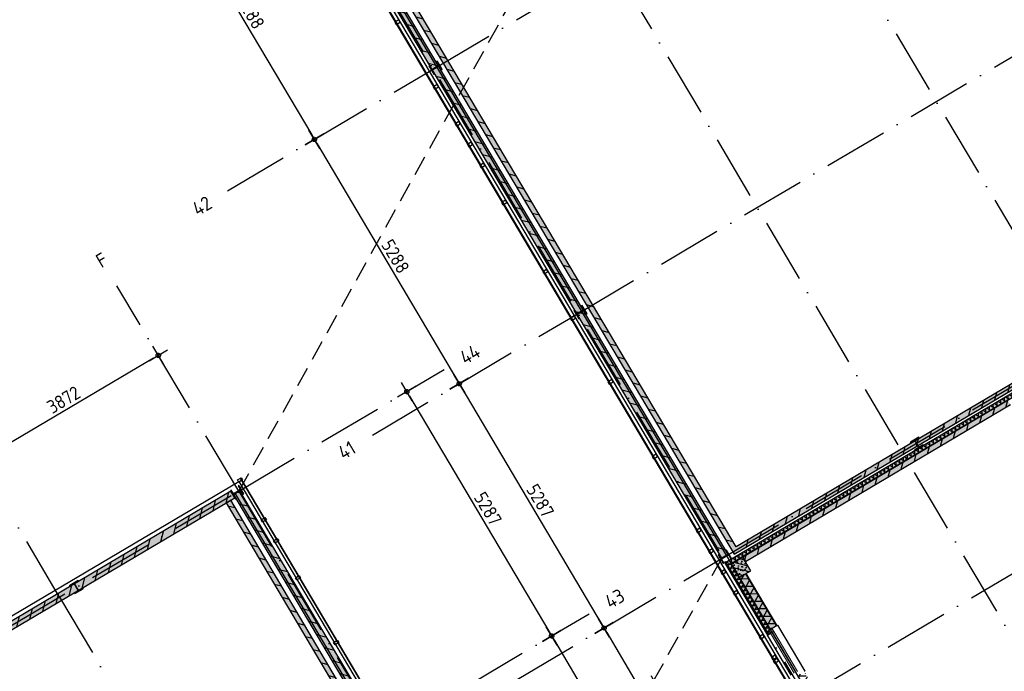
# Model space of a CAD drawing. Header units: millimetres. Extents: x 20872 to 297961, y -293704 to 213007.
# Tile 179 of 256: x 47256 to 65574, y 41409 to 53544. Entities that reach past the tile are written whole.
import ezdxf
from ezdxf.enums import TextEntityAlignment as Align
from ezdxf.xclip import XClip

# ---------------------------------------------------------------- set-up
doc = ezdxf.new("R2010")
doc.units = ezdxf.units.MM
doc.header["$LTSCALE"] = 100
doc.header["$XCLIPFRAME"] = 2
doc.linetypes.add('ACAD_ISO10W100', pattern=[18, 12, -3, 0, -3])
doc.linetypes.add('HIDDEN2', pattern=[0.1875, 0.125, -0.0625])
doc.layers.get('Defpoints').update_dxf_attribs({"color": 181})
for name, color, linetype in [('A--L$7--_stramien', 1, 'Continuous'), ('A--L20--_bovenbouw', 3, 'Continuous'), ('A--L30--_afbouw', 7, 'Continuous'), ('A--T$1A-afwerking', 8, 'Continuous'), ('A--T$7--_stramien', 7, 'Continuous'), ('BURO_lijnen_0.25', 2, 'Continuous'), ('HATCH', 8, 'Continuous'), ('WIDE', 8, 'Continuous'), ('XREFS', 9, 'Continuous')]:
    doc.layers.add(name, color=color, linetype=linetype)
doc.styles.add('BRON standaard', font='isocp.shx')
doc.styles.add('BURO maatvoering', font='isocp.shx')
doc.styles.add('JINX maatvoering', font='isocp.shx')
doc.dimstyles.new('JINX maatvoering 1-100', dxfattribs={"dimscale": 100, "dimtxt": 2.5, "dimasz": 1, "dimexe": 125, "dimexo": 0, "dimtad": 1, "dimdec": 0, "dimzin": 12, "dimdsep": 46, "dimtxsty": 'JINX maatvoering', "dimblk": 'BURO_maatvoeringssymbool_01', "dimcen": 2, "dimse1": 1, "dimse2": 1, "dimclrd": 1, "dimclrt": 7, "dimadec": 0, "dimazin": 0, "dimtfac": 1, "dimtdec": 0, "dimtix": 1, "dimtofl": 0, "dimtmove": 0, "dimatfit": 3, "dimldrblk": 'DOT', "dimfxl": 1, "dimtolj": 1, "dimtzin": 0, "dimarcsym": 0})
pattern_1 = [(45, (0, -90), (-3.3676, 3.3676), []), (45, (2.245, -90), (-3.3676, 3.3676), [])]

# ---------------------------------------------------------------- blocks, each defined once
blk = doc.blocks.new('Glasgevel alleen 1e en 2e')
at = {"color": 1}
for points in [[(165114, 97000), (165114, -155), (70596, -155), (34441, 60906)], [(165104, 97000), (165104, -145), (70602, -145), (34450, 60911)], [(51358, 70923), (79766, 22945), (130614, 22945), (130614, 97025)], [(51367, 70928), (79772, 22955), (130604, 22955), (130604, 97025)]]:
    blk.add_lwpolyline(points, dxfattribs=at)
for points in [[(51380, 70935), (51405, 70892), (51333, 70850), (51308, 70893)], [(51820, 70192), (51846, 70149), (51773, 70106), (51748, 70149)], [(52050, 69804), (52075, 69761), (52003, 69718), (51977, 69762)], [(52457, 69116), (52483, 69073), (52410, 69030), (52385, 69073)], [(53170, 67911), (53196, 67868), (53124, 67825), (53098, 67868)], [(39345, 52595), (39370, 52552), (39443, 52594), (39417, 52638)], [(40058, 51390), (40084, 51347), (40156, 51390), (40130, 51433)], [(40466, 50702), (40491, 50659), (40563, 50701), (40538, 50744)], [(40695, 50314), (40720, 50271), (40793, 50314), (40767, 50357)], [(40924, 49927), (40950, 49884), (41022, 49927), (40996, 49970)], [(41332, 49239), (41357, 49196), (41430, 49239), (41404, 49282)], [(42096, 47948), (42122, 47905), (42194, 47948), (42168, 47991)], [(42607, 47085), (42633, 47042), (42705, 47085), (42679, 47128)], [(43310, 45898), (43335, 45855), (43408, 45898), (43382, 45941)], [(44134, 44506), (44159, 44463), (44232, 44506), (44206, 44549)], [(44949, 43130), (44975, 43086), (45047, 43129), (45021, 43172)], [(45178, 42742), (45204, 42699), (45276, 42742), (45251, 42785)], [(45408, 42355), (45433, 42312), (45505, 42355), (45480, 42398)], [(45637, 41968), (45662, 41925), (45735, 41968), (45709, 42011)], [(46121, 41150), (46147, 41107), (46219, 41150), (46193, 41193)], [(46350, 40763), (46376, 40720), (46448, 40763), (46423, 40806)], [(46386, 40703), (46411, 40660), (46484, 40703), (46458, 40746)]]:
    blk.add_lwpolyline(points, close=True)
blk = doc.blocks.new('AL_stramlab_01_P03_BV')
at = {"color": 4, "linetype": 'Continuous', "lineweight": -2, "style": 'BRON standaard'}
blk.add_attdef('LABEL', text='', height=350, dxfattribs=at).set_placement((0, 0), align=Align.MIDDLE_CENTER)
blk = doc.blocks.new('AB2_D_DV_MV_maatvoeringssymbool_01')
at = {"color": 1}
for p, q in [((0, -2), (0, 2)), ((-2, 0), (2, 0))]:
    blk.add_line(p, q, dxfattribs=at)
blk.add_circle((0, 0), 0.4, dxfattribs=at)
blk = doc.blocks.new('*D215')
at = {"layer": 'A--T$7--_stramien', "color": 1, "lineweight": -2, "transparency": 16777216}
blk.add_line((35206, 54876), (37798, 50498), dxfattribs=at)
at = {"layer": 'Defpoints', "color": 0, "transparency": 16777216}
for p in [(33540, 54006), (40060, 51721), (37849, 50412)]:
    blk.add_point(p, dxfattribs=at)
at = {"layer": 'A--T$7--_stramien', "color": 1, "lineweight": -2, "transparency": 16777216, "xscale": 100, "yscale": 100, "zscale": 100}
for p, rotation in [((35155, 54962), 120.6301152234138), ((37849, 50412), 300.6301152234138)]:
    blk.add_blockref('AB2_D_DV_MV_maatvoeringssymbool_01', p, dxfattribs=dict(at, rotation=rotation))
at = {"layer": 'A--T$7--_stramien', "color": 7, "transparency": 16777216, "insert": (36663, 52783), "char_height": 250, "attachment_point": 5, "rotation": 300.6301, "style": 'JINX maatvoering'}
blk.add_mtext('\\A1;5288', dxfattribs=at)
blk = doc.blocks.new('_Dot')
at = {"color": 0, "linetype": 'ByBlock', "lineweight": -2}
blk.add_line((-0.5, 0), (-1, 0), dxfattribs=at)
at = {"color": 0, "linetype": 'ByBlock', "const_width": 0.5}
blk.add_lwpolyline([(-0.25, 0, 1), (0.25, 0, 1)], format="xyb", close=True, dxfattribs=at)
blk = doc.blocks.new('BURO_maatvoeringssymbool_01')
at = {"color": 1}
for p, q in [((0, -2), (0, 2)), ((-2, 0), (2, 0))]:
    blk.add_line(p, q, dxfattribs=at)
blk.add_circle((0, 0), 0.4, dxfattribs=at)
blk = doc.blocks.new('*D216')
at = {"layer": 'A--T$7--_stramien', "color": 1, "lineweight": -2, "transparency": 16777216}
blk.add_line((37900, 50326), (40492, 45948), dxfattribs=at)
at = {"layer": 'Defpoints', "color": 0, "transparency": 16777216}
for p in [(40060, 51721), (42754, 47171), (40543, 45862)]:
    blk.add_point(p, dxfattribs=at)
at = {"layer": 'A--T$7--_stramien', "color": 1, "lineweight": -2, "transparency": 16777216, "xscale": 100, "yscale": 100, "zscale": 100}
for p, rotation in [((37849, 50412), 120.6301152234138), ((40543, 45862), 300.6301152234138)]:
    blk.add_blockref('AB2_D_DV_MV_maatvoeringssymbool_01', p, dxfattribs=dict(at, rotation=rotation))
at = {"layer": 'A--T$7--_stramien', "color": 7, "transparency": 16777216, "insert": (39357, 48233), "char_height": 250, "attachment_point": 5, "rotation": 300.6301, "style": 'JINX maatvoering'}
blk.add_mtext('\\A1;5288', dxfattribs=at)
blk = doc.blocks.new('*D217')
at = {"layer": 'A--T$7--_stramien', "color": 1, "lineweight": -2, "transparency": 16777216}
blk.add_line((40594, 45776), (43186, 41399), dxfattribs=at)
at = {"layer": 'Defpoints', "color": 0, "transparency": 16777216}
for p in [(42754, 47171), (45448, 42622), (43237, 41313)]:
    blk.add_point(p, dxfattribs=at)
at = {"layer": 'A--T$7--_stramien', "color": 1, "lineweight": -2, "transparency": 16777216, "xscale": 100, "yscale": 100, "zscale": 100}
for p, rotation in [((40543, 45862), 120.6301152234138), ((43237, 41313), 300.6301152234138)]:
    blk.add_blockref('AB2_D_DV_MV_maatvoeringssymbool_01', p, dxfattribs=dict(at, rotation=rotation))
at = {"layer": 'A--T$7--_stramien', "color": 7, "transparency": 16777216, "insert": (42051, 43683), "char_height": 250, "attachment_point": 5, "rotation": 300.6301, "style": 'JINX maatvoering'}
blk.add_mtext('\\A1;5287', dxfattribs=at)
blk = doc.blocks.new('*D218')
at = {"layer": 'A--T$7--_stramien', "color": 1, "lineweight": -2, "transparency": 16777216}
blk.add_line((43288, 41227), (44714, 38817), dxfattribs=at)
at = {"layer": 'Defpoints', "color": 0, "transparency": 16777216}
for p in [(45448, 42622), (46976, 40040), (44765, 38731)]:
    blk.add_point(p, dxfattribs=at)
at = {"layer": 'A--T$7--_stramien', "color": 1, "lineweight": -2, "transparency": 16777216, "xscale": 100, "yscale": 100, "zscale": 100}
for p, rotation in [((43237, 41313), 120.6301152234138), ((44765, 38731), 300.6301152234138)]:
    blk.add_blockref('AB2_D_DV_MV_maatvoeringssymbool_01', p, dxfattribs=dict(at, rotation=rotation))
at = {"layer": 'A--T$7--_stramien', "color": 7, "transparency": 16777216, "insert": (44162, 40117), "char_height": 250, "attachment_point": 5, "rotation": 300.6301, "style": 'JINX maatvoering'}
blk.add_mtext('\\A1;3000', dxfattribs=at)
blk = doc.blocks.new('*D229')
at = {"layer": 'A--T$7--_stramien', "color": 1, "lineweight": -2, "transparency": 16777216}
blk.add_line((49749, 73161), (46589, 71290), dxfattribs=at)
at = {"layer": 'Defpoints', "color": 0, "transparency": 16777216}
for p in [(49066, 74511), (46230, 71701), (46503, 71239)]:
    blk.add_point(p, dxfattribs=at)
at = {"layer": 'A--T$7--_stramien', "color": 1, "lineweight": -2, "transparency": 16777216, "xscale": 100, "yscale": 100, "zscale": 100}
for p, rotation in [((49835, 73212), 30.63011522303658), ((46503, 71239), 210.6301152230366)]:
    blk.add_blockref('AB2_D_DV_MV_maatvoeringssymbool_01', p, dxfattribs=dict(at, rotation=rotation))
at = {"layer": 'A--T$7--_stramien', "color": 7, "transparency": 16777216, "insert": (48074, 72387), "char_height": 250, "attachment_point": 5, "rotation": 30.6301, "style": 'JINX maatvoering'}
blk.add_mtext('\\A1;3872', dxfattribs=at)
blk = doc.blocks.new('*D234')
at = {"layer": 'A--T$7--_stramien', "color": 1, "lineweight": -2, "transparency": 16777216}
blk.add_line((54510, 72451), (57102, 68074), dxfattribs=at)
at = {"layer": 'Defpoints', "color": 0, "transparency": 16777216}
for p in [(56088, 73501), (58782, 68952), (57153, 67988)]:
    blk.add_point(p, dxfattribs=at)
at = {"layer": 'A--T$7--_stramien', "color": 1, "lineweight": -2, "transparency": 16777216, "xscale": 100, "yscale": 100, "zscale": 100}
for p, rotation in [((54459, 72537), 120.6301152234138), ((57153, 67988), 300.6301152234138)]:
    blk.add_blockref('AB2_D_DV_MV_maatvoeringssymbool_01', p, dxfattribs=dict(at, rotation=rotation))
at = {"layer": 'A--T$7--_stramien', "color": 7, "transparency": 16777216, "insert": (55968, 70358), "char_height": 250, "attachment_point": 5, "rotation": 300.6301, "style": 'JINX maatvoering'}
blk.add_mtext('\\A1;5287', dxfattribs=at)
blk = doc.blocks.new('*D235')
at = {"layer": 'A--T$7--_stramien', "color": 1, "lineweight": -2, "transparency": 16777216}
blk.add_line((57204, 67902), (59796, 63524), dxfattribs=at)
at = {"layer": 'Defpoints', "color": 0, "transparency": 16777216}
for p in [(58782, 68952), (59847, 63438), (57650, 62137)]:
    blk.add_point(p, dxfattribs=at)
at = {"layer": 'A--T$7--_stramien', "color": 1, "lineweight": -2, "transparency": 16777216, "xscale": 100, "yscale": 100, "zscale": 100}
for p, rotation in [((57153, 67988), 120.6301152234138), ((59847, 63438), 300.6301152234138)]:
    blk.add_blockref('AB2_D_DV_MV_maatvoeringssymbool_01', p, dxfattribs=dict(at, rotation=rotation))
at = {"layer": 'A--T$7--_stramien', "color": 7, "transparency": 16777216, "insert": (58662, 65808), "char_height": 250, "attachment_point": 5, "rotation": 300.6301, "style": 'JINX maatvoering'}
blk.add_mtext('\\A1;5288', dxfattribs=at)
blk = doc.blocks.new('*U499')
at = {"layer": 'HATCH'}
h = blk.add_hatch(dxfattribs=at)
h.set_pattern_fill('ANSI32', color=256, scale=0.5, style=0)
h.set_pattern_definition(pattern_1)
edge = h.paths.add_edge_path()
edge.add_line((90, -180), (90, -166))
edge.add_line((90, -166), (19.25, -166))
edge.add_arc((19.25, -151), 15, 180, 270, ccw=False)
edge.add_line((4.25, -151), (4.25, -29))
edge.add_arc((19.25, -29), 15, 90, 180, ccw=False)
edge.add_line((19.25, -14), (90, -14))
edge.add_line((90, -14), (90, 0))
edge.add_line((90, 0), (-90, 0))
edge.add_line((-90, 0), (-90, -14))
edge.add_line((-90, -14), (-19.25, -14))
edge.add_arc((-19.25, -29), 15, 0, 90, ccw=False)
edge.add_line((-4.25, -29), (-4.25, -151))
edge.add_arc((-19.25, -151), 15, -90, 0, ccw=False)
edge.add_line((-19.25, -166), (-90, -166))
edge.add_line((-90, -166), (-90, -180))
edge.add_line((-90, -180), (90, -180))
at = {"color": 0, "linetype": 'ByBlock'}
blk.add_lwpolyline([(90, -180), (90, -166), (19.25, -166, -0.41421356), (4.25, -151), (4.25, -29, -0.41421356), (19.25, -14), (90, -14), (90, 0), (-90, 0), (-90, -14), (-19.25, -14, -0.41421356), (-4.25, -29), (-4.25, -151, -0.41421356), (-19.25, -166), (-90, -166), (-90, -180)], format="xyb", close=True, dxfattribs=at)
blk = doc.blocks.new('Glasgevel alle verdiepingen')
at = {"color": 1}
for points in [[(66730, 6374), (34441, 60906)], [(66739, 6379), (34450, 60911)]]:
    blk.add_lwpolyline(points, dxfattribs=at)
for points in [[(39345, 52595), (39370, 52552), (39443, 52594), (39417, 52638)], [(40058, 51390), (40084, 51347), (40156, 51390), (40130, 51433)], [(40466, 50702), (40491, 50659), (40563, 50701), (40538, 50744)], [(40695, 50314), (40720, 50271), (40793, 50314), (40767, 50357)], [(40924, 49927), (40950, 49884), (41022, 49927), (40996, 49970)], [(41332, 49239), (41357, 49196), (41430, 49239), (41404, 49282)], [(42096, 47948), (42122, 47905), (42194, 47948), (42168, 47991)], [(42607, 47085), (42633, 47042), (42705, 47085), (42679, 47128)], [(43310, 45898), (43335, 45855), (43408, 45898), (43382, 45941)], [(44134, 44506), (44159, 44463), (44232, 44506), (44206, 44549)], [(44949, 43130), (44975, 43086), (45047, 43129), (45021, 43172)], [(45178, 42742), (45204, 42699), (45276, 42742), (45251, 42785)], [(45408, 42355), (45433, 42312), (45505, 42355), (45480, 42398)], [(45637, 41968), (45662, 41925), (45735, 41968), (45709, 42011)], [(46121, 41150), (46147, 41107), (46219, 41150), (46193, 41193)], [(46350, 40763), (46376, 40720), (46448, 40763), (46423, 40806)], [(46386, 40703), (46411, 40660), (46484, 40703), (46458, 40746)]]:
    blk.add_lwpolyline(points, close=True)
blk = doc.blocks.new('*U391')
at = {"layer": 'HATCH'}
h = blk.add_hatch(dxfattribs=at)
h.set_pattern_fill('ANSI32', color=256, scale=0.5, style=0)
h.set_pattern_definition(pattern_1)
edge = h.paths.add_edge_path()
edge.add_line((90, -180), (90, -166))
edge.add_line((90, -166), (19.25, -166))
edge.add_arc((19.25, -151), 15, 180, 270, ccw=False)
edge.add_line((4.25, -151), (4.25, -29))
edge.add_arc((19.25, -29), 15, 90, 180, ccw=False)
edge.add_line((19.25, -14), (90, -14))
edge.add_line((90, -14), (90, 0))
edge.add_line((90, 0), (-90, 0))
edge.add_line((-90, 0), (-90, -14))
edge.add_line((-90, -14), (-19.25, -14))
edge.add_arc((-19.25, -29), 15, 0, 90, ccw=False)
edge.add_line((-4.25, -29), (-4.25, -151))
edge.add_arc((-19.25, -151), 15, -90, 0, ccw=False)
edge.add_line((-19.25, -166), (-90, -166))
edge.add_line((-90, -166), (-90, -180))
edge.add_line((-90, -180), (90, -180))
at = {"color": 0, "linetype": 'ByBlock'}
blk.add_lwpolyline([(90, -180), (90, -166), (19.25, -166, -0.41421356), (4.25, -151), (4.25, -29, -0.41421356), (19.25, -14), (90, -14), (90, 0), (-90, 0), (-90, -14), (-19.25, -14, -0.41421356), (-4.25, -29), (-4.25, -151, -0.41421356), (-19.25, -166), (-90, -166), (-90, -180)], format="xyb", close=True, dxfattribs=at)
blk = doc.blocks.new('stramienlijnen_1')
at = {"layer": 'A--L$7--_stramien', "color": 1, "linetype": 'ACAD_ISO10W100', "lineweight": -3}
for p, q in [((51330.8, 70684.8), (49065.5, 74510.5)), ((51330.8, 70684.8), (55156.5, 72950)), ((47999, 68712), (45733.8, 72537.7)), ((34672, 60821), (51330.8, 70684.8)), ((51330.8, 70684.8), (79684.1, 22799.4)), ((47999, 68712), (76352.4, 20826.6)), ((54024.5, 66135.4), (57850.2, 68400.7)), ((41335.5, 64766.5), (69688.8, 16881.1)), ((38003.8, 62793.7), (66357.1, 14908.3)), ((40059.9, 51721.4), (56718.7, 61585.2)), ((34672, 60821), (63025.3, 12935.6)), ((42754.1, 47171.3), (59412.9, 57035.1)), ((45447.8, 42621.9), (62106.6, 52485.7)), ((36234.2, 49456.2), (40059.9, 51721.4)), ((46976.3, 40040.5), (63635.1, 49904.3)), ((38928.4, 44906), (42754.1, 47171.3)), ((41622.1, 40356.7), (45447.8, 42621.9))]:
    blk.add_line(p, q, dxfattribs=at)
at = {"layer": 'Defpoints'}
blk.add_lwpolyline([(34736.5, 60859.2), (70727.2, 75), (164884.5, 75), (164884.5, 96950), (130834.5, 96950), (130834.5, 22725), (79641, 22725), (51266.3, 70646.6)], dxfattribs=at)
at = {"layer": 'A--T$7--_stramien', "color": 7, "linetype": 'Continuous', "lineweight": -3}
ref = blk.add_blockref('AL_stramlab_01_P03_BV', (48783.3, 74987.1), dxfattribs=dict(at, xscale=75, yscale=75, zscale=75, rotation=30.63011522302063))
ref.add_attrib('LABEL', 'F', dxfattribs={"layer": '0', "color": 4, "linetype": 'Continuous', "lineweight": -2, "height": 262.5, "rotation": 30.63012, "style": 'BURO maatvoering'}).set_placement((48783.3, 74987.1), align=Align.MIDDLE_CENTER)
ref = blk.add_blockref('AL_stramlab_01_P03_BV', (55633.2, 73232.2), dxfattribs=dict(at, xscale=75, yscale=75, zscale=75, rotation=30.63011522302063))
ref.add_attrib('LABEL', '44', dxfattribs={"layer": '0', "color": 4, "linetype": 'Continuous', "lineweight": -2, "height": 262.5, "rotation": 30.63012, "style": 'BURO maatvoering'}).set_placement((55633.2, 73232.2), align=Align.MIDDLE_CENTER)
ref = blk.add_blockref('AL_stramlab_01_P03_BV', (58326.9, 68682.9), dxfattribs=dict(at, xscale=75, yscale=75, zscale=75, rotation=30.63011522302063))
ref.add_attrib('LABEL', '43', dxfattribs={"layer": '0', "color": 4, "linetype": 'Continuous', "lineweight": -2, "height": 262.5, "rotation": 30.63012, "style": 'BURO maatvoering'}).set_placement((58326.9, 68682.9), align=Align.MIDDLE_CENTER)
ref = blk.add_blockref('AL_stramlab_01_P03_BV', (35757.5, 49174), dxfattribs=dict(at, xscale=75, yscale=75, zscale=75, rotation=30.63011522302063))
ref.add_attrib('LABEL', '42', dxfattribs={"layer": '0', "color": 4, "linetype": 'Continuous', "lineweight": -2, "height": 262.5, "rotation": 30.63012, "style": 'BURO maatvoering'}).set_placement((35757.5, 49174), align=Align.MIDDLE_CENTER)
ref = blk.add_blockref('AL_stramlab_01_P03_BV', (38451.7, 44623.8), dxfattribs=dict(at, xscale=75, yscale=75, zscale=75, rotation=30.63011522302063))
ref.add_attrib('LABEL', '41', dxfattribs={"layer": '0', "color": 4, "linetype": 'Continuous', "lineweight": -2, "height": 262.5, "rotation": 30.63012, "style": 'BURO maatvoering'}).set_placement((38451.7, 44623.8), align=Align.MIDDLE_CENTER)
at = {"layer": 'A--T$7--_stramien', "color": 7}
for base, p1, p2, angle, picture, middle in [((46503.3, 71239.3), (49066.1, 74510.8), (46230.1, 71700.8), 30.63012, '*D229', (48073.7, 72387.1)), ((57153.2, 67987.9), (56087.8, 73501.4), (58781.5, 68952), 300.63012, '*D234', (55967.7, 70358.1)), ((59847.4, 63437.7), (58781.5, 68952), (57650, 62136.6), 300.63012, '*D235', (58661.6, 65808.3)), ((37848.8, 50412.1), (33540, 54006.3), (40059.9, 51721.4), 300.63012, '*D215', (36663, 52782.8)), ((40543, 45862), (40059.9, 51721.4), (42754.1, 47171.2), 300.63012, '*D216', (39357.3, 48232.6)), ((43236.7, 41312.6), (42754.1, 47171.2), (45447.8, 42621.9), 300.63012, '*D217', (42051.2, 43682.8)), ((44765.2, 38731.2), (45447.8, 42621.9), (46976.3, 40040.4), 300.63012, '*D218', (44162.3, 40117.4))]:
    dim = blk.add_linear_dim(base=base, p1=p1, p2=p2, angle=angle, dimstyle='JINX maatvoering 1-100', dxfattribs=at)
    dim.commit()
    dim.dimension.update_dxf_attribs({"geometry": picture, "text_midpoint": middle})
blk = doc.blocks.new('1e verdieping bestaand leeg')
at = {"layer": 'A--T$1A-afwerking'}
blk.add_lwpolyline([(34528, 60913), (51335, 70864), (79685, 22985), (79832, 22901), (129485, 22901), (135915, 12040), (142978, 21914), (130697, 26120), (130675, 97040), (165047, 97015), (165047, 14419), (151364, 19026), (149622, 13150), (163567, 13081), (163475, 1501), (146518, 1360), (146659, 12909), (147031, 12909), (149075, 19828), (145372, 21100), (137265, 9763), (142974, 21), (142974, -73), (70633, -64)], close=True, dxfattribs=at)
at = {"layer": 'A--T$7--_stramien'}
blk.add_blockref('stramienlijnen_1', (0, 0), dxfattribs=at)
at = {"layer": 'BURO_lijnen_0.25'}
blk.add_blockref('Glasgevel alleen 1e en 2e', (0, 0), dxfattribs=at)
blk = doc.blocks.new('2016-01-28 101 1e verdieping bestaand')
at = {"layer": 'A--L20--_bovenbouw', "linetype": 'Continuous', "lineweight": -3}
for points in [[(34758, 60952), (34829, 60832), (34893, 60869), (34979, 60920), (51096, 70464), (51182, 70514), (51259, 70560), (51188, 70681)], [(62126, 52502), (51355, 70693), (51235, 70622), (62006, 52430)], [(60365, 54858), (60369, 54802), (61810, 52369), (61947, 52334), (51182, 70514), (51096, 70464), (53728, 66019), (53775, 65988), (53779, 65933), (55220, 63498), (55267, 63468), (55271, 63412), (55986, 62205), (56033, 62175), (56037, 62119), (56648, 61086), (56695, 61056), (56699, 61000), (57518, 59617), (57565, 59587), (57569, 59531), (58890, 57300), (58937, 57270), (58941, 57214), (59552, 56182), (59599, 56151), (59603, 56096), (60318, 54888)]]:
    blk.add_hatch(color=60, dxfattribs=at).paths.add_polyline_path(points, flags=0)
h = blk.add_hatch(dxfattribs=at)
h.set_pattern_fill('_U', color=1, scale=200, angle=75.6301, style=0, pattern_type=0)
h.set_pattern_definition([(75.6301, (34829.2, 60831.82), (-193.7427, 49.6362), [])])
h.paths.add_polyline_path([(34758, 60952), (34829, 60832), (51259, 70560), (51188, 70681)], flags=0)
h = blk.add_hatch(dxfattribs=at)
h.set_pattern_fill('_U', color=1, scale=200, angle=165.6301, style=0, pattern_type=0)
h.set_pattern_definition([(165.6301, (62126.43, 52501.78), (-49.6362, -193.7427), [])])
h.paths.add_polyline_path([(62126, 52502), (51355, 70693), (51235, 70622), (62006, 52430)], flags=0)
h = blk.add_hatch(dxfattribs=at)
h.set_pattern_fill('_U', color=1, scale=200, angle=-14.3699, style=0, pattern_type=0)
h.set_pattern_definition([(345.6301, (51060.34, 70523.75), (49.6362, 193.7427), [])])
h.paths.add_polyline_path([(51182, 70514), (51096, 70464), (53728, 66019), (53775, 65988), (53779, 65933), (55220, 63498), (55267, 63468), (55271, 63412), (55986, 62205), (56033, 62175), (56037, 62119), (56648, 61086), (56695, 61056), (56699, 61000), (57518, 59617), (57565, 59587), (57569, 59531), (58890, 57300), (58937, 57270), (58941, 57214), (59552, 56182), (59599, 56151), (59603, 56096), (60318, 54888), (60365, 54858), (60369, 54802), (61810, 52369), (61947, 52334)], flags=0)
at = {"layer": 'A--L20--_bovenbouw', "color": 3, "linetype": 'Continuous', "lineweight": -3}
for p, q in [((51188, 70681), (34758, 60952)), ((34829, 60832), (51259, 70560)), ((51259, 70560), (51188, 70681)), ((51355, 70693), (51235, 70622)), ((51235, 70622), (62006, 52430)), ((62126, 52502), (51355, 70693))]:
    blk.add_line(p, q, dxfattribs=at)
at = {"layer": 'A--L20--_bovenbouw', "color": 2, "linetype": 'Continuous', "lineweight": -3}
for p, q in [((51182, 70514), (51096, 70464)), ((51096, 70464), (53728, 66019)), ((61947, 52334), (51182, 70514))]:
    blk.add_line(p, q, dxfattribs=at)
at = {"layer": 'A--T$1A-afwerking'}
blk.add_lwpolyline([(34528, 60913), (51335, 70864), (79685, 22985), (79832, 22901), (129485, 22901), (135915, 12040), (142978, 21914), (130697, 26120), (130675, 97040), (165047, 97015), (165047, 14419), (151364, 19026), (149622, 13150), (163567, 13081), (163475, 1501), (146518, 1360), (146659, 12909), (147031, 12909), (149075, 19828), (145372, 21100), (137265, 9763), (142974, 21), (142974, -73), (70633, -64)], close=True, dxfattribs=at)
at = {"layer": 'A--L$7--_stramien'}
blk.add_blockref('stramienlijnen_1', (0, 0), dxfattribs=at)
at = {"layer": 'BURO_lijnen_0.25'}
blk.add_blockref('Glasgevel alleen 1e en 2e', (0, 0), dxfattribs=at)
at = {"layer": 'WIDE'}
for p, rotation in [((51378, 70712), 300.6295175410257), ((48267, 68976), 30.62951754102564)]:
    blk.add_blockref('*U499', p, dxfattribs=dict(at, rotation=rotation))
blk = doc.blocks.new('2015-11-16 111 tussenverdieping bestaand')
at = {"layer": 'A--L20--_bovenbouw', "linetype": 'Continuous', "lineweight": -3}
for color, points in [(60, [(34655, 60800), (45424, 42612), (45544, 42683), (34776, 60871)]), (60, [(45693, 42826), (34979, 60920), (34893, 60869), (45658, 42689)]), (60, [(54195, 47860), (45693, 42826), (45658, 42689), (54246, 47774)]), (60, [(45505, 42534), (45601, 42510), (54310, 47667), (54295, 47692), (54353, 47726), (54332, 47761)]), (60, [(50749, 45558), (45816, 42637), (45867, 42551), (50800, 45472)]), (249, [(46296, 41192), (45495, 42545), (45476, 42534), (46277, 41181)]), (60, [(46299, 41193), (46334, 41214), (46300, 41272), (46325, 41287), (45601, 42510), (45505, 42534)]), (60, [(45816, 42637), (45601, 42510), (45754, 42252), (45969, 42379)]), (60, [(45883, 42328), (45754, 42252), (46325, 41287), (46454, 41363)])]:
    blk.add_hatch(color=color, dxfattribs=at).paths.add_polyline_path(points, flags=0)
h = blk.add_hatch(dxfattribs=at)
h.set_pattern_fill('_U', color=1, scale=200, angle=-14.3699, style=0, pattern_type=0)
h.set_pattern_definition([(345.6301, (34655.1, 60799.62), (49.6362, 193.7427), [])])
h.paths.add_polyline_path([(34655, 60800), (45424, 42612), (45544, 42683), (34776, 60871)], flags=0)
h = blk.add_hatch(dxfattribs=at)
h.set_pattern_fill('_U', color=1, scale=200, angle=-14.3699, style=0, pattern_type=0)
h.set_pattern_definition([(345.6301, (34857.02, 60929.64), (49.6362, 193.7427), [])])
h.paths.add_polyline_path([(45693, 42826), (34979, 60920), (34893, 60869), (45658, 42689)], flags=0)
h = blk.add_hatch(dxfattribs=at)
h.set_pattern_fill('_U', color=1, scale=200, angle=-104.3699, style=0, pattern_type=0)
h.set_pattern_definition([(255.6301, (54195.47, 47860.3), (193.7427, -49.636), [])])
h.paths.add_polyline_path([(54195, 47860), (45693, 42826), (45658, 42689), (54246, 47774)], flags=0)
h = blk.add_hatch(dxfattribs=at)
h.set_pattern_fill('GENERAL_DIAMONDS', color=1, scale=560, angle=30.6301, style=0, pattern_type=2)
h.set_pattern_definition([(90.6301, (45600.826, 42509.85), (-69.99577, -0.7698), []), (150.6301, (45600.826, 42509.85), (-34.3312, -61.003), [])])
h.paths.add_polyline_path([(45505, 42534), (45601, 42510), (54310, 47667), (54295, 47692), (54353, 47726), (54332, 47761)], flags=0)
h = blk.add_hatch(dxfattribs=at)
h.set_pattern_fill('_U', color=1, scale=200, angle=-104.3699, style=0, pattern_type=0)
h.set_pattern_definition([(255.63, (50749.34, 45558.33), (193.743, -49.636), [])])
h.paths.add_polyline_path([(50749, 45558), (45816, 42637), (45867, 42551), (50800, 45472)], flags=0)
h = blk.add_hatch(dxfattribs=at)
h.set_pattern_fill('GENERAL_DIAMONDS', color=1, scale=560, angle=120.6301, style=0, pattern_type=2)
h.set_pattern_definition([(180.63, (46325.09, 41286.65), (0.7698, -69.9958), []), (240.63, (46325.09, 41286.65), (61.003, -34.3312), [])])
h.paths.add_polyline_path([(46299, 41193), (46334, 41214), (46300, 41272), (46325, 41287), (45601, 42510), (45505, 42534)], flags=0)
h = blk.add_hatch(dxfattribs=at)
h.set_pattern_fill('PREFB', color=1, scale=5, angle=-59.3699, style=0)
h.set_pattern_definition([(345.63, (45600.83, 42509.85), (23.825, 92.997), []), (317.63, (45600.826, 42509.85), (81.828, 18.482), [0, -81.6, -46.2, 0, -67.2]), (348.63, (45600.826, 42509.85), (60.464, 57.203), [0, -80.8, 0, -82.4, 0, -66.4]), (11.63, (45600.826, 42509.85), (33.467, 75.497), [0, -80, 0, -480, -65.8])])
h.paths.add_polyline_path([(45816, 42637), (45601, 42510), (45754, 42252), (45969, 42379)], flags=0)
h = blk.add_hatch(dxfattribs=at)
h.set_pattern_fill('GENERAL_DIAMONDS', color=1, scale=1120, angle=120.6301, style=0, pattern_type=2)
h.set_pattern_definition([(180.63, (47059.59, 40322.92), (1.54, -139.9915), []), (240.63, (47059.59, 40322.92), (122.006, -68.662), [])])
h.paths.add_polyline_path([(46956, 40498), (46835, 40426), (46938, 40251), (47060, 40323)], flags=0)
h.paths.add_polyline_path([(45875, 42324), (45754, 42252), (46325, 41287), (46446, 41358)], flags=0)
h = blk.add_hatch(dxfattribs=at)
h.set_pattern_fill('_U', color=1, scale=70, angle=210.6301, style=0, pattern_type=0)
h.set_pattern_definition([(210.63, (47067.33, 40327.505), (35.6646, -60.2332), [])])
h.paths.add_polyline_path([(46964, 40503), (46956, 40498), (47060, 40323), (47067, 40328)], flags=0)
h.paths.add_polyline_path([(45883, 42328), (45875, 42324), (46446, 41358), (46454, 41363)], flags=0)
at = {"layer": 'A--L20--_bovenbouw', "color": 3, "linetype": 'Continuous', "lineweight": -3}
for p, q in [((45544, 42683), (34776, 60871)), ((34655, 60800), (45424, 42612)), ((45424, 42612), (45544, 42683)), ((45816, 42637), (45601, 42510)), ((45601, 42510), (45754, 42252)), ((45969, 42379), (45816, 42637)), ((45754, 42252), (45969, 42379))]:
    blk.add_line(p, q, dxfattribs=at)
at = {"layer": 'A--L20--_bovenbouw', "color": 2, "linetype": 'Continuous', "lineweight": -3}
for p, q in [((34893, 60869), (45658, 42689)), ((45693, 42826), (34979, 60920)), ((54195, 47860), (45693, 42826)), ((45658, 42689), (54246, 47774)), ((50749, 45558), (45816, 42637)), ((45867, 42551), (50800, 45472)), ((45495, 42545), (45476, 42534)), ((45476, 42534), (46277, 41181)), ((46296, 41192), (45495, 42545)), ((45816, 42637), (45867, 42551)), ((45883, 42328), (45875, 42324)), ((45875, 42324), (46446, 41358)), ((46454, 41363), (45883, 42328)), ((46446, 41358), (46454, 41363)), ((46277, 41181), (46296, 41192))]:
    blk.add_line(p, q, dxfattribs=at)
at = {"layer": 'A--L20--_bovenbouw', "color": 1, "linetype": 'Continuous', "lineweight": -3}
for p, q in [((54332, 47761), (45505, 42534)), ((45601, 42510), (54310, 47667)), ((45505, 42534), (46299, 41193)), ((46325, 41287), (45601, 42510)), ((45875, 42324), (45754, 42252)), ((46446, 41358), (45875, 42324)), ((45754, 42252), (46325, 41287)), ((46300, 41272), (46325, 41287)), ((46334, 41214), (46300, 41272)), ((46325, 41287), (46446, 41358)), ((46299, 41193), (46334, 41214))]:
    blk.add_line(p, q, dxfattribs=at)
at = {"layer": 'A--L30--_afbouw', "color": 2, "linetype": 'Continuous', "lineweight": -3}
for p, q in [((46360, 41307), (46299, 41271)), ((46299, 41271), (46333, 41214)), ((46333, 41214), (46394, 41249)), ((46394, 41249), (46360, 41307))]:
    blk.add_line(p, q, dxfattribs=at)
at = {"layer": 'A--L30--_afbouw', "color": 1, "linetype": 'Continuous', "lineweight": -3}
for p, q in [((46299, 41271), (46333, 41214)), ((46364, 41232), (46805, 40486)), ((46454, 41363), (46463, 41368)), ((46463, 41368), (46972, 40508)), ((46333, 41214), (46273, 41178)), ((46273, 41178), (46714, 40433)), ((46972, 40508), (46964, 40503))]:
    blk.add_line(p, q, dxfattribs=at)
at = {"layer": 'A--L30--_afbouw', "color": 1, "linetype": 'Continuous', "lineweight": 18}
for p, q in [((46394, 41249), (46835, 40504)), ((46333, 41214), (46775, 40469))]:
    blk.add_line(p, q, dxfattribs=at)
at = {"layer": 'A--T$1A-afwerking'}
blk.add_lwpolyline([(34528, 60913), (51335, 70864), (79685, 22985), (79832, 22901), (129485, 22901), (135915, 12040), (142978, 21914), (130697, 26120), (130675, 97040), (165047, 97015), (165047, 14419), (151364, 19026), (149622, 13150), (163567, 13081), (163475, 1501), (146518, 1360), (146659, 12909), (147031, 12909), (149075, 19828), (145372, 21100), (137265, 9763), (142974, 21), (142974, -73), (70633, -64)], close=True, dxfattribs=at)
at = {"layer": 'A--T$7--_stramien'}
blk.add_blockref('stramienlijnen_1', (0, 0), dxfattribs=at)
at = {"layer": 'BURO_lijnen_0.25'}
for name in ['Glasgevel alle verdiepingen', 'Glasgevel alleen 1e en 2e']:
    blk.add_blockref(name, (0, 0), dxfattribs=at)
at = {"layer": 'WIDE'}
for p, rotation in [((40181, 51793), 300.6295175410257), ((42875, 47242), 300.6295175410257), ((49014, 44820), 30.6295175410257), ((45560, 42687), 300.6295175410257)]:
    blk.add_blockref('*U391', p, dxfattribs=dict(at, rotation=rotation))

msp = doc.modelspace()

# ---------------------------------------------------------------- linework, layer by layer
at = {"color": 254, "linetype": 'HIDDEN2', "ltscale": 30, "true_color": 0xd6d6d6}
for p, q in [((51335, 44762), (66245, 71597)), ((60317, 43518), (45422, 16692))]:
    msp.add_line(p, q, dxfattribs=at)

# ---------------------------------------------------------------- block references
at = {"layer": 'XREFS', "color": 32, "true_color": 0xcb7615}
ref = msp.add_blockref('1e verdieping bestaand leeg', (-1, -25920), dxfattribs=at)
XClip(ref).set_block_clipping_path([(116767.0762143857, 82263.1420219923), (116767.0762143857, 115683.1420219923), (179861.0762143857, 115683.1420219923), (179861.0762143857, 13442.9004429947), (164491.5066313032, 13442.9004429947), (116767.0762143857, 29769.3836009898)])
at = {"layer": 'XREFS'}
ref = msp.add_blockref('2015-11-16 111 tussenverdieping bestaand', (14890, 903), dxfattribs=at)
XClip(ref).set_block_clipping_path([(26270.6420343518, 38249.6938797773), (70448.6961398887, 81655.1161930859)])
at = {"layer": 'XREFS', "color": 31, "true_color": 0xdec496}
ref = msp.add_blockref('2016-01-28 101 1e verdieping bestaand', (-1, -25920), dxfattribs=at)
XClip(ref).set_block_clipping_path([(116767.0762143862, 29769.3836009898), (164491.5066313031, 13442.9004429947), (179861.0762143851, 13442.9004429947), (179861.0762143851, -11696.8579780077), (20873.0762143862, -11696.8579780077), (20873.0762143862, 82263.1420219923), (116767.0762143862, 82263.1420219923)])

doc.saveas('drawing.dxf')
